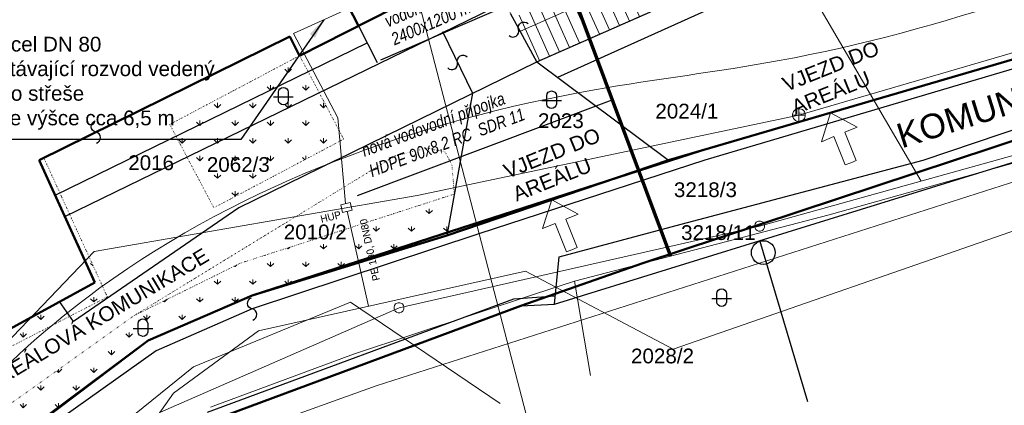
# Model space of a CAD drawing. Header units: millimetres. Extents: x 61711 to 471607, y -104436 to 321769.
# Tile 6 of 10: x 216570 to 316762, y 106484 to 145690. Entities that reach past the tile are written whole.
import ezdxf
from ezdxf.enums import TextEntityAlignment as Align
from ezdxf.lldxf.tags import DXFTag

# ---------------------------------------------------------------- set-up
doc = ezdxf.new("R2010")
doc.units = ezdxf.units.MM
doc.linetypes.add('DOT2', pattern=[0.875, 0.125, -0.75])
for name, color, linetype, lineweight in [('hranice', 3, 'Continuous', 20), ('IN_C_TENKA', 7, 'Continuous', 18), ('IN_SRAFY', 8, 'Continuous', 9), ('KJ-VODOVODNÍ PŘÍPOJKA', 5, 'Continuous', 50), ('OstElektroNNnadz', 232, '_EL_VEDENI_NN_NADZ', 13), ('OstKanSplask', 34, 'KANALIZACE_SPLASKOVA_PODZ', 13), ('OstPlynNtl', 30, '633B', 13), ('OstSdelovaci', 216, 'EL_VEDENI_SLABOPROUD_PODZ', 13), ('OstVodPitna', 150, '616B', 13), ('Vrstva 18', 7, 'Continuous', 0), ('Vrstva 33', 7, 'Continuous', 0), ('Vrstva 34', 7, 'Continuous', 0)]:
    doc.layers.add(name, color=color, linetype=linetype, lineweight=lineweight)
for name, color, linetype in [('IN_TEXT', 7, 'Continuous'), ('KATASTR', 116, 'Continuous'), ('ZTI_KAN-POPIS', 7, 'Continuous')]:
    doc.layers.add(name, color=color, linetype=linetype)
doc.styles.add('INDRA', font='ariali.ttf')
doc.styles.add('Koty', font='arial.ttf')
doc.styles.get("Standard").update_dxf_attribs({"font": 'arial.ttf'})
doc.styles.add('Style-cs_Working', font='cs_Working.shx')
doc.linetypes.add('616B', pattern='A,5,-2,5,-5.5,[145,stn.shx,S=0.1,R=0,X=0,Y=0],-5.5,5,-2', length=30)
doc.linetypes.add('633B', pattern='A,5,-2,5,-5.5,[155,stn.shx,S=0.1,R=0,X=0,Y=0],-5.5,5,-2', length=30)
doc.linetypes.add('_EL_VEDENI_NN_NADZ', pattern='A,10,-15,[109,cadkon.shx,S=5,R=0,X=0,Y=0],-50,10,-10', length=95)
doc.linetypes.add('EL_VEDENI_NN_PODZ', pattern='A,35,-15,[109,cadkon.shx,S=5,R=0,X=0,Y=0],-50', length=100)
doc.linetypes.add('EL_VEDENI_SLABOPROUD_PODZ', pattern='A,35,-30,[116,cadkon.shx,S=5,R=0,X=0,Y=0],-35', length=100)
doc.linetypes.add('KANALIZACE_SPLASKOVA_PODZ', pattern='A,35,-15,[102,cadkon.shx,S=5,R=0,X=0,Y=5],-5,[102,cadkon.shx,S=5,R=0,X=20,Y=5],30,-15', length=100)
doc.linetypes.add('OCH_PASMO_PRUM_ZAVODU', pattern='A,17.5,[134,cadkon.shx,S=5,R=0,X=0,Y=-5],17.5,-10,0,-10', length=55)
tags = doc.linetypes.add('PLYN', pattern='A,12.7,-5.08,["GAS",Standard,S=2.54,R=0,X=-2.54,Y=-1.27],-6.35', length=24.13).pattern_tags.tags
tags[6] = DXFTag(74, 10)
doc.linetypes.add('PLYN_POTRUBI_NT_PODZ', pattern='A,35,-15,[112,cadkon.shx,S=2.5,R=0,X=0,Y=0],-50', length=100)
doc.linetypes.add('PLYN_POTRUBI_ST_PODZ', pattern='A,35,-15,[113,cadkon.shx,S=5,R=0,X=0,Y=0],-50', length=100)
pattern_1 = [(90, (94806.4, 9224.4), (-1796.051, 1796.051), [476.25, -3115.852]), (45, (94806.4, 9224.4), (-1796.05, 1796.05), [476.25, -2063.75]), (135, (94806.4, 9224.4), (-1796.05, -1796.05), [476.25, -2063.75])]

# ---------------------------------------------------------------- blocks, each defined once
blk = doc.blocks.new('Z620_2')
at = {"layer": 'Vrstva 34', "color": 32, "linetype": 'Continuous', "lineweight": 0}
for p, q in [((-0.5, 0.1), (-0.45, 0.25)), ((-0.5, -0.1), (-0.5, 0.1)), ((-0.45, 0.25), (-0.35, 0.4)), ((-0.35, 0.4), (-0.1, 0.5)), ((-0.1, 0.5), (0.1, 0.5)), ((0.1, 0.5), (0.35, 0.4)), ((0.35, 0.4), (0.45, 0.25)), ((0.45, 0.25), (0.5, 0.1)), ((0.5, 0.1), (0.5, -0.1)), ((-0.4, -0.35), (-0.5, -0.1)), ((-0.25, -0.45), (-0.4, -0.35)), ((-0.1, -0.5), (-0.25, -0.45)), ((0.1, -0.5), (-0.1, -0.5)), ((0.25, -0.45), (0.1, -0.5)), ((0.4, -0.35), (0.25, -0.45)), ((0.5, -0.1), (0.4, -0.35))]:
    blk.add_line(p, q, dxfattribs=at)
blk = doc.blocks.new('Z20001')
at = {"layer": 'Vrstva 33', "color": 6, "linetype": 'Continuous', "lineweight": 0}
for p, q in [((-0.65, 0.1), (-0.55, 0.35)), ((-0.65, -0.1), (-0.65, 0.1)), ((-0.65, 0), (0.65, 0)), ((-0.55, 0.35), (-0.35, 0.55)), ((-0.35, 0.55), (-0.1, 0.65)), ((-0.1, 0.65), (0.1, 0.65)), ((0, 0.65), (0, -0.65)), ((0.1, 0.65), (0.35, 0.55)), ((0.35, 0.55), (0.55, 0.35)), ((0.55, 0.35), (0.65, 0.1)), ((0.65, 0.1), (0.65, -0.1)), ((-0.55, -0.35), (-0.65, -0.1)), ((-0.35, -0.55), (-0.55, -0.35)), ((-0.1, -0.65), (-0.35, -0.55)), ((0.1, -0.65), (-0.1, -0.65)), ((0.35, -0.55), (0.1, -0.65)), ((0.55, -0.35), (0.35, -0.55)), ((0.65, -0.1), (0.55, -0.35))]:
    blk.add_line(p, q, dxfattribs=at)

msp = doc.modelspace()

# ---------------------------------------------------------------- hatches: boundary and pattern name
at = {"layer": 'IN_SRAFY', "ltscale": 100}
h = msp.add_hatch(dxfattribs=at)
h.set_pattern_fill('GRATE', color=8, scale=1400, angle=114)
h.set_pattern_definition([(114, (94806.4, 9224.4), (-1015.1774, -451.986), []), (204, (94806.4, 9224.4), (1807.944, -4060.71), [])])
h.paths.add_polyline_path([(298300, 154214), (295975, 159504), (269372, 147592, -0.3449043), (266594, 146202), (269202, 141423)])
h.paths.add_polyline_path([(288067, 158336), (286656, 157672), (285952, 159166), (285093, 158795), (286646, 155327), (288952, 156359)], flags=17)
h.paths.add_polyline_path([(295975, 159504), (295044, 161621), (288067, 158336), (288952, 156359)])
h.paths.add_polyline_path([(282375, 166765), (280954, 166096), (282990, 161557), (283705, 161894), (285093, 158795), (285952, 159166)])
h.paths.add_polyline_path([(280954, 166096), (279729, 165519), (281848, 161020), (282990, 161557)])
h.paths.add_polyline_path([(279940, 144904), (287376, 144904), (287376, 147940), (279940, 147940)], flags=25)
h.paths.add_polyline_path([(274747, 146760), (282183, 146760), (282183, 149796), (274747, 149796)], flags=24)
h = msp.add_hatch(dxfattribs=at)
h.set_pattern_fill('GRASS', color=74, scale=100)
h.set_pattern_definition(pattern_1)
h.paths.add_polyline_path([(249542, 133548), (247043, 138276), (233591, 131732), (236323, 126563)])
h.paths.add_polyline_path([(247043, 138276), (245911, 140419), (232472, 133849), (233591, 131732)])
h.paths.add_polyline_path([(242901, 138333, -0.9407376), (243898, 138333), (243898, 137464, -0.8764223), (242901, 137473)], flags=16)
h.paths.add_polyline_path([(245911, 140419), (245058, 142033), (231839, 135047), (232472, 133849)])
h = msp.add_hatch(dxfattribs=at)
h.set_pattern_fill('GRASS', color=74, scale=100)
h.set_pattern_definition(pattern_1)
h.paths.add_polyline_path([(260092, 124056), (240242, 117644), (229628, 113076), (211212, 99215), (201243, 78924), (179753, 22478), (175776, 21868), (198030, 80321), (208440, 101509), (228169, 115581), (239010, 120924), (260798, 127962)])
h = msp.add_hatch(dxfattribs=at)
h.set_pattern_fill('GRASS', color=74, scale=100)
h.set_pattern_definition(pattern_1)
h.paths.add_polyline_path([(195446, 103297), (191777, 102257), (188727, 101131), (188174, 98668), (189005, 97401), (191414, 100207)])
h.paths.add_polyline_path([(209820, 109369), (214961, 112685), (214900, 113902), (212181, 112419), (204046, 107900, -0.2273284), (204256, 107523), (204256, 106653, -0.8764223), (203259, 106662), (203259, 107463), (196089, 103479), (195446, 103297), (191414, 100207), (189005, 97401), (189708, 96330), (191691, 96566), (194300, 99372)])
h.paths.add_polyline_path([(209623, 108752), (209820, 109369), (194300, 99372), (191691, 96566)], flags=17)
h.paths.add_polyline_path([(221662, 115534), (220634, 117027), (214900, 113902), (214961, 112685), (209820, 109369), (209623, 108752), (213197, 111181)])
h.paths.add_polyline_path([(225492, 117503), (221644, 125920), (221163, 125686), (224224, 118984), (220634, 117027), (221662, 115534)])

# ---------------------------------------------------------------- linework, layer by layer
at = {"layer": 'hranice', "linetype": 'OCH_PASMO_PRUM_ZAVODU', "lineweight": 20, "ltscale": 100}
msp.add_spline([(177364, 28288), (184125, 36694), (186231, 51500), (189538, 66755), (195787, 76720), (201110, 90240), (224737, 118412), (275057, 138553), (293860, 141533), (342399, 157050), (389931, 180026), (407757, 189941), (437552, 196869), (461076, 197772)], degree=3, dxfattribs=at)
at = {"layer": 'IN_C_TENKA', "color": 165, "lineweight": 50, "ltscale": 100}
msp.add_lwpolyline([(160488, 196108), (261359, 249350), (261359, 249350), (263982, 239268), (261673, 237245), (262111, 235750), (288912, 249191), (294059, 238928), (316318, 250386), (319931, 249290), (332576, 225991), (314165, 216343), (323781, 190860), (335098, 191978), (340358, 179376), (325747, 172834), (336829, 148886), (327568, 144545), (282577, 131424), (260037, 123751), (240242, 117644), (229628, 113076), (211320, 99434)], dxfattribs=at)
at = {"layer": 'IN_C_TENKA', "color": 8, "lineweight": 50, "ltscale": 100}
for points in [[(179753, 22478), (201243, 78924), (211212, 99215), (229628, 113076), (240242, 117644), (285946, 132407), (325601, 143971), (329038, 145231), (336193, 148570), (360188, 160510), (391435, 176673), (406251, 184951), (417244, 188063), (429674, 190023), (459563, 188622)], [(190804, 22478), (217124, 90877), (236440, 105055), (267573, 116613), (279992, 120930), (335414, 139238), (366178, 154038), (409579, 176460), (422419, 179538), (442777, 179443), (459563, 178219)]]:
    msp.add_lwpolyline(points, dxfattribs=at)
at = {"layer": 'IN_C_TENKA', "color": 3, "linetype": 'DOT2', "lineweight": 20, "ltscale": 100}
for points in [[(279729, 165519), (282375, 166765), (286656, 157672), (295044, 161621), (298300, 154214), (269202, 141423)], [(269202, 141423), (266530, 146320), (265044, 149472)], [(245058, 142033), (249542, 133548), (236323, 126563), (231839, 135047), (245058, 142033)], [(228169, 115581), (254742, 131830), (258026, 132645), (259861, 132230), (260553, 130950), (260798, 127962)], [(219020, 131660), (225492, 117503), (213197, 111181), (191691, 96566), (189708, 96330), (188174, 98668), (188727, 101131), (191777, 102257), (196089, 103479), (212181, 112419)], [(260798, 127962), (260092, 124056)]]:
    msp.add_lwpolyline(points, dxfattribs=at)
at = {"layer": 'IN_C_TENKA', "ltscale": 100}
for points in [[(299083, 136222), (298149, 133289), (299419, 133801), (300577, 130924), (301128, 131145), (301678, 131367), (300519, 134244), (301789, 134755)], [(270706, 127383), (269772, 124450), (271042, 124962), (272201, 122085), (272751, 122307), (273301, 122528), (272143, 125405), (273413, 125917)]]:
    msp.add_lwpolyline(points, close=True, dxfattribs=at)
at = {"layer": 'IN_C_TENKA', "color": 3, "linetype": 'DOT2', "lineweight": 20, "ltscale": 100}
msp.add_lwpolyline([(260092, 124056), (240242, 117644), (229628, 113076), (211212, 99215), (201243, 78924), (179753, 22478), (175776, 21868), (198030, 80321), (208440, 101509), (228169, 115581), (239010, 120924), (260798, 127962)], close=True, dxfattribs=at)
at = {"layer": 'IN_TEXT', "color": 40, "ltscale": 100}
for p, q in [((247503, 145682), (239060, 133525)), ((239060, 133525), (213920, 133525))]:
    msp.add_line(p, q, dxfattribs=at)
msp.add_solid([(246083, 144235), (247503, 145682), (246629, 143852)], dxfattribs=at)
at = {"layer": 'KATASTR', "color": 7, "lineweight": 50, "ltscale": 100}
for p, q in [((251037, 145078), (238401, 169870)), ((257016, 148124), (245058, 142033)), ((244056, 143989), (218541, 131424)), ((245058, 142033), (244056, 143989)), ((224224, 118984), (218541, 131424)), ((212181, 112419), (224224, 118984))]:
    msp.add_line(p, q, dxfattribs=at)
at = {"layer": 'KATASTR', "ltscale": 100}
for p, q in [((269202, 141423), (306471, 157806)), ((271325, 139836), (310188, 157372)), ((221163, 125686), (265979, 147488)), ((257016, 148124), (251038, 145077)), ((269202, 141423), (266530, 146320)), ((251037, 145078), (252932, 141339)), ((259588, 144476), (262651, 138217)), ((282577, 131424), (327568, 144545)), ((220179, 127840), (251916, 143354)), ((325981, 143153), (286292, 131424)), ((248770, 131424), (269202, 141423)), ((269202, 141423), (282577, 131424)), ((308490, 131424), (335414, 140511)), ((262651, 138217), (260037, 123751)), ((248770, 131424), (238861, 126575)), ((282577, 131424), (260037, 123751)), ((286292, 131424), (263277, 123902)), ((270989, 116769), (318357, 131424)), ((283369, 124749), (308490, 131424)), ((238861, 126575), (222034, 114993)), ((271453, 121566), (283369, 124749)), ((263277, 123902), (240232, 116281)), ((260037, 123751), (240242, 117644)), ((296764, 106842), (291874, 123231)), ((270989, 116769), (271453, 121566)), ((240242, 117644), (229628, 113076)), ((235685, 105781), (266857, 117320)), ((266857, 117320), (271071, 117623)), ((222034, 114993), (220634, 117027)), ((240232, 116281), (230469, 112036)), ((236440, 105055), (267573, 116613)), ((267573, 116613), (270989, 116769)), ((229628, 113076), (211320, 99434)), ((230469, 112036), (211922, 98866))]:
    msp.add_line(p, q, dxfattribs=at)
for points in [[(266367, 144087, 0.7743875), (267331, 144688, -0.7812922), (268295, 145288)], [(260129, 140789, 0.7743875), (261119, 141346, -0.7812922), (262109, 141903)], [(242901, 138333, -0.9407376), (243898, 138333), (243898, 137464, -0.8764223), (242901, 137473), (242901, 138333)], [(270196, 137973, -0.9407376), (271193, 137973), (271193, 137104, -0.8764223), (270196, 137113), (270196, 137973)], [(224387, 133136, 0.7743875), (224321, 134271, -0.7812922), (224256, 135404)], [(287499, 117847, -0.9407376), (288496, 117847), (288496, 116978, -0.8764223), (287499, 116987), (287499, 117847)], [(240297, 115147, 0.7743875), (240232, 116281, -0.7812922), (240167, 117415)], [(228609, 114798, -0.9407376), (229606, 114798), (229606, 113928, -0.8764223), (228609, 113937), (228609, 114798)]]:
    msp.add_lwpolyline(points, format="xyb", dxfattribs=at)
for points in [[(242402, 137835), (244396, 137835)], [(269697, 137475), (271691, 137475)], [(287001, 117349), (288994, 117349)], [(228111, 114300), (230104, 114300)]]:
    msp.add_lwpolyline(points, dxfattribs=at)
msp.add_circle((292239, 122008), 1211, dxfattribs=at)
at = {"layer": 'KJ-VODOVODNÍ PŘÍPOJKA', "lineweight": 70, "ltscale": 100}
msp.add_line((272145, 150146), (282808, 121664), dxfattribs=at)
at = {"layer": 'OstElektroNNnadz', "ltscale": 100}
for p, q in [((327053, 145076), (295864, 135994)), ((295864, 135994), (257030, 127827)), ((257030, 127827), (224144, 122123)), ((224144, 122123), (208497, 105820))]:
    msp.add_line(p, q, dxfattribs=at)
at = {"layer": 'OstElektroNNnadz', "linetype": 'EL_VEDENI_NN_PODZ', "ltscale": 100}
for p, q in [((234240, 110378), (250228, 116962)), ((250228, 116962), (265469, 106682)), ((216800, 96323), (234240, 110378))]:
    msp.add_line(p, q, dxfattribs=at)
at = {"layer": 'OstKanSplask', "ltscale": 100}
for p, q in [((285232, 168737), (308302, 129280)), ((291862, 124693), (324742, 133867)), ((255168, 116394), (291862, 124693)), ((230912, 105771), (255168, 116394))]:
    msp.add_line(p, q, dxfattribs=at)
at = {"layer": 'OstPlynNtl', "linetype": 'PLYN_POTRUBI_ST_PODZ', "ltscale": 100}
for p, q in [((283080, 112201), (429197, 162887)), ((240854, 114057), (268040, 120134)), ((268040, 120134), (283080, 112201)), ((240854, 114057), (232216, 107703)), ((232216, 107703), (218867, 88939))]:
    msp.add_line(p, q, dxfattribs=at)
at = {"layer": 'OstPlynNtl', "linetype": 'PLYN', "ltscale": 100}
msp.add_line((244420, 144275), (267228, 154679), dxfattribs=at)
at = {"layer": 'OstPlynNtl', "linetype": 'PLYN_POTRUBI_NT_PODZ', "ltscale": 5}
for p, q in [((244420, 144275), (248952, 135700)), ((248952, 135700), (249726, 126988))]:
    msp.add_line(p, q, dxfattribs=at)
at = {"layer": 'OstPlynNtl', "linetype": 'Continuous', "ltscale": 100}
msp.add_line((249900, 126208), (252056, 116561), dxfattribs=at)
at = {"layer": 'OstPlynNtl', "ltscale": 100}
msp.add_lwpolyline([(250388, 126317), (249412, 126099), (249238, 126879), (250213, 127098)], close=True, dxfattribs=at)
at = {"layer": 'OstSdelovaci', "ltscale": 100}
for p, q in [((257016, 148124), (268057, 105679)), ((252833, 108447), (361376, 143161)), ((239154, 103568), (252833, 108447))]:
    msp.add_line(p, q, dxfattribs=at)
at = {"layer": 'OstVodPitna', "ltscale": 100}
for p, q in [((298954, 125857), (321945, 132329)), ((273019, 119122), (298954, 125857)), ((268944, 117783), (273019, 119122)), ((273019, 119122), (274666, 109506)), ((250531, 111672), (268944, 117783)), ((235973, 106287), (250531, 111672))]:
    msp.add_line(p, q, dxfattribs=at)
at = {"layer": 'ZTI_KAN-POPIS', "ltscale": 100}
for p, q in [((253328, 141607), (271705, 149550)), ((250947, 127810), (276861, 137549))]:
    msp.add_line(p, q, dxfattribs=at)

# ---------------------------------------------------------------- block references
at = {"layer": 'OstKanSplask', "ltscale": 100, "xscale": 1000, "yscale": 1000, "zscale": 1000}
msp.add_blockref('Z620_2', (255168, 116394), dxfattribs=at)
at = {"layer": 'Vrstva 33', "color": 6, "linetype": 'Continuous', "lineweight": 0, "ltscale": 100, "xscale": 1000, "yscale": 1000, "zscale": 1000}
msp.add_blockref('Z20001', (295864, 135994), dxfattribs=at)
at = {"layer": 'Vrstva 34', "color": 32, "linetype": 'Continuous', "lineweight": 0, "ltscale": 100, "xscale": 1000, "yscale": 1000, "zscale": 1000}
msp.add_blockref('Z620_2', (291862, 124693), dxfattribs=at)

# ---------------------------------------------------------------- texts
at = {"layer": 'IN_TEXT', "color": 40, "ltscale": 100, "insert": (214515, 143955), "char_height": 1500, "width": 23659.5, "attachment_point": 1, "style": 'Koty'}
msp.add_mtext('ocel DN 80\\Pstávající rozvod vedený po střeše\\Pve výšce cca 6,5 m', dxfattribs=at)
at = {"layer": 'IN_TEXT', "ltscale": 100, "attachment_point": 1, "style": 'Koty'}
for s, insert, char_height, width, rotation in [('VJEZD DO AREÁLU', (294013, 139733), 1500, 13833.42, 21.90181), ('KOMUNIKACE', (305569, 134980), 2500, 15598.12, 17.40477), ('VJEZD DO AREÁLU', (265637, 130895), 1500, 13833.42, 21.90181), ('AREÁLOVÁ KOMUNIKACE', (212931, 109204), 1500, 25698.2, 30.93361)]:
    msp.add_mtext(s, dxfattribs=dict(at, insert=insert, char_height=char_height, width=width, rotation=rotation))
at = {"layer": 'KATASTR', "ltscale": 100, "char_height": 1500, "width": 486.77, "attachment_point": 1, "style": 'Koty'}
for s, insert in [('2024/1', (281255, 137145)), ('2023', (269308, 136171)), ('2016', (227615, 131901)), ('2062/3', (235610, 131719)), ('3218/3', (283143, 129154)), ('2010/2', (243439, 124857)), ('3218/11', (283871, 124792))]:
    msp.add_mtext(s, dxfattribs=dict(at, insert=insert))
at = {"layer": 'KATASTR', "insert": (278777, 112250), "char_height": 1500, "width": 486.77, "attachment_point": 1, "style": 'Koty'}
msp.add_mtext('2028/2', dxfattribs=at)
at = {"layer": 'OstPlynNtl', "linetype": 'Continuous', "lineweight": 13, "ltscale": 100, "style": 'Style-cs_Working'}
for s, height, rotation, p in [('HUP', 750, 13.77033, (248219, 125650)), ('PE 100, DN80', 749.99, 102.30878, (252195, 122291))]:
    msp.add_text(s, height=height, rotation=rotation, dxfattribs=at).set_placement(p, align=Align.MIDDLE_CENTER)
at = {"layer": 'Vrstva 18', "color": 4, "linetype": 'Continuous', "lineweight": 0, "ltscale": 100, "style": 'Style-cs_Working'}
msp.add_text('SLD', height=250, dxfattribs=at).set_placement((295864, 135994))
at = {"layer": 'ZTI_KAN-POPIS', "ltscale": 100, "style": 'INDRA', "width": 0.8}
for s, rotation, p in [('vodoměrná šachta', 23.37397, (254046, 144895)), ('2400x1200 mm', 23.37397, (254721, 143069)), ('nová vodovodní přípojka ', 20.59621, (251655, 131741)), ('HDPE 90x8,2 RC  SDR 11', 20.59621, (252432, 129673))]:
    msp.add_text(s, height=1265.62, rotation=rotation, dxfattribs=at).set_placement(p)

doc.saveas('drawing.dxf')
